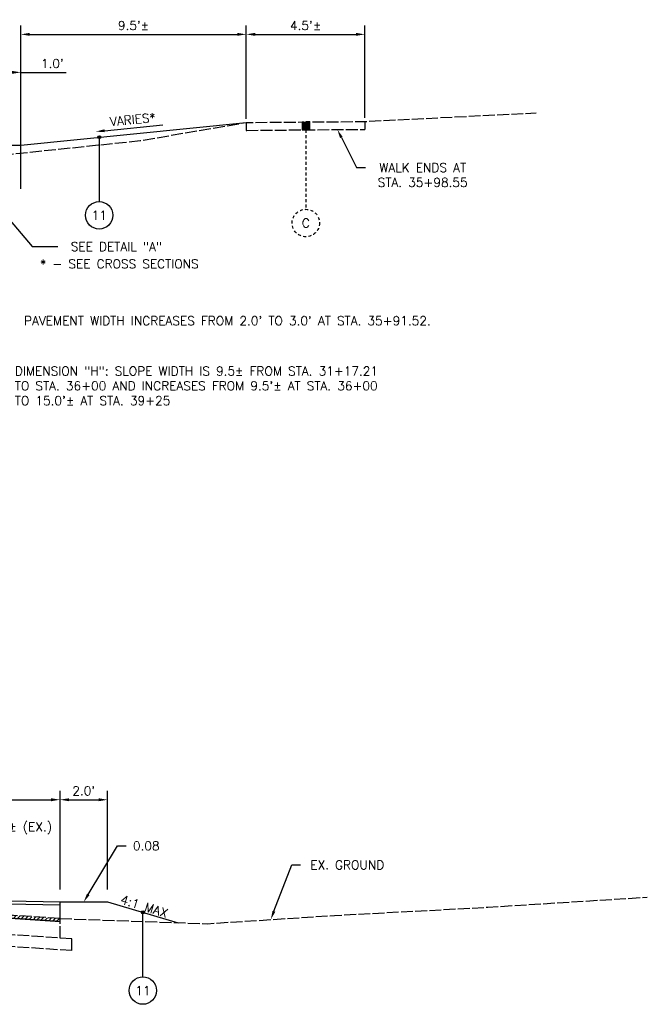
# Model space of a CAD drawing. Header units: feet. Extents: x 1490463 to 2981251, y 656138 to 1312330.
# Tile 2 of 13: x 1490512 to 1490538, y 656197 to 656238. Entities that reach past the tile are written whole.
import ezdxf
from ezdxf import colors
from ezdxf.entities.mleader import LeaderData, LeaderLine
from ezdxf.enums import TextEntityAlignment as Align
from ezdxf.math import Vec2, Vec3

# ---------------------------------------------------------------- set-up
doc = ezdxf.new("R2010")
doc.units = ezdxf.units.FT
doc.header["$MEASUREMENT"] = 0
doc.linetypes.add('C', pattern=[0.6, 0.5, -0.1])
doc.linetypes.add('DASHED', pattern=[0.75, 0.5, -0.25])
for name, color, linetype in [('E-PAVEMENT', 27, 'C'), ('P-HATCH', 247, 'Continuous'), ('P-LABEL', 7, 'Continuous')]:
    doc.layers.add(name, color=color, linetype=linetype)
doc.styles.add('C1', font='simplex.shx')
doc.styles.get("Standard").update_dxf_attribs({"font": 'simplex.shx'})
doc.dimstyles.new('COEC', dxfattribs={"dimscale": 13.9, "dimtxt": 0.18, "dimasz": 0.18, "dimexe": 0.18, "dimexo": 0.0625, "dimgap": 0.09, "dimtad": 1, "dimzin": 0, "dimdsep": 46, "dimtxsty": 'Standard', "dimcen": 0.09, "dimclrd": 256, "dimclre": 256, "dimclrt": 256, "dimaunit": 1, "dimadec": 4, "dimazin": 0, "dimtfac": 1, "dimtofl": 0, "dimtmove": 0, "dimatfit": 3, "dimfxl": 1, "dimtolj": 1, "dimtzin": 0, "dimlwd": -1, "dimlwe": -1, "dimarcsym": 0})

# ---------------------------------------------------------------- blocks, each defined once
blk = doc.blocks.new('*D319')
at = {"layer": 'DEFPOINTS', "color": 0, "transparency": 16777216}
for p in [(1490498.512, 656205.408), (1490513.512, 656205.447), (1490513.512, 656201.509)]:
    blk.add_point(p, dxfattribs=at)
at = {"layer": 'P-LABEL', "transparency": 16777216}
for p, q in [((1490498.512, 656205.558), (1490498.512, 656205.822)), ((1490513.512, 656201.659), (1490513.512, 656205.822)), ((1490498.887, 656205.447), (1490513.137, 656205.447))]:
    blk.add_line(p, q, dxfattribs=at)
for points in [[(1490498.887, 656205.509), (1490498.887, 656205.384), (1490498.512, 656205.447)], [(1490513.137, 656205.509), (1490513.137, 656205.384), (1490513.512, 656205.447)]]:
    blk.add_solid(points, dxfattribs=at)
at = {"layer": 'P-LABEL', "transparency": 16777216, "insert": (1490506.012, 656205.882), "char_height": 0.375, "attachment_point": 5}
blk.add_mtext('\\A1;VARIES (SEE "J")', dxfattribs=at)
blk = doc.blocks.new('*D348')
at = {"layer": 'DEFPOINTS', "color": 0, "transparency": 16777216}
for p in [(1490511.858, 656236.141), (1490510.858, 656231.075), (1490511.858, 656231.075)]:
    blk.add_point(p, dxfattribs=at)
at = {"layer": 'P-LABEL', "transparency": 16777216}
for p, q in [((1490510.858, 656231.225), (1490510.858, 656236.516)), ((1490511.858, 656231.225), (1490511.858, 656236.516)), ((1490511.483, 656236.141), (1490511.108, 656236.141)), ((1490511.233, 656236.141), (1490511.608, 656236.141)), ((1490511.858, 656236.141), (1490512.233, 656236.141)), ((1490512.233, 656236.141), (1490513.765, 656236.141))]:
    blk.add_line(p, q, dxfattribs=at)
for points in [[(1490511.233, 656236.204), (1490511.233, 656236.079), (1490510.858, 656236.141)], [(1490511.483, 656236.204), (1490511.483, 656236.079), (1490511.858, 656236.141)]]:
    blk.add_solid(points, dxfattribs=at)
at = {"layer": 'P-LABEL', "transparency": 16777216, "insert": (1490513.187, 656236.514), "char_height": 0.375, "attachment_point": 5}
blk.add_mtext("\\A1;1.0'", dxfattribs=at)
blk = doc.blocks.new('*D349')
at = {"layer": 'DEFPOINTS', "color": 0, "transparency": 16777216}
for p in [(1490526.368, 656237.745), (1490521.368, 656234.893), (1490526.368, 656234.069)]:
    blk.add_point(p, dxfattribs=at)
at = {"layer": 'P-LABEL', "transparency": 16777216}
for p, q in [((1490521.368, 656235.043), (1490521.368, 656238.12)), ((1490526.368, 656234.219), (1490526.368, 656238.12)), ((1490521.743, 656237.745), (1490525.993, 656237.745))]:
    blk.add_line(p, q, dxfattribs=at)
for points in [[(1490521.743, 656237.808), (1490521.743, 656237.683), (1490521.368, 656237.745)], [(1490525.993, 656237.808), (1490525.993, 656237.683), (1490526.368, 656237.745)]]:
    blk.add_solid(points, dxfattribs=at)
at = {"layer": 'P-LABEL', "transparency": 16777216, "insert": (1490523.868, 656238.118), "char_height": 0.375, "attachment_point": 5}
blk.add_mtext("\\A1;4.5'%%P", dxfattribs=at)
blk = doc.blocks.new('*D350')
at = {"layer": 'DEFPOINTS', "color": 0, "transparency": 16777216}
for p in [(1490521.368, 656237.745), (1490521.368, 656234.028), (1490511.858, 656233.615)]:
    blk.add_point(p, dxfattribs=at)
at = {"layer": 'P-LABEL', "transparency": 16777216}
for p, q in [((1490511.858, 656233.765), (1490511.858, 656238.12)), ((1490521.368, 656234.178), (1490521.368, 656238.12)), ((1490512.233, 656237.745), (1490520.993, 656237.745))]:
    blk.add_line(p, q, dxfattribs=at)
for points in [[(1490512.233, 656237.808), (1490512.233, 656237.683), (1490511.858, 656237.745)], [(1490520.993, 656237.808), (1490520.993, 656237.683), (1490521.368, 656237.745)]]:
    blk.add_solid(points, dxfattribs=at)
at = {"layer": 'P-LABEL', "transparency": 16777216, "insert": (1490516.613, 656238.118), "char_height": 0.375, "attachment_point": 5}
blk.add_mtext("\\A1;9.5'%%P", dxfattribs=at)
blk = doc.blocks.new('*D372')
at = {"layer": 'DEFPOINTS', "color": 0, "transparency": 16777216}
for p in [(1490515.512, 656205.447), (1490513.512, 656201.509), (1490515.512, 656201.507)]:
    blk.add_point(p, dxfattribs=at)
at = {"layer": 'P-LABEL', "transparency": 16777216}
for p, q in [((1490513.512, 656201.659), (1490513.512, 656205.822)), ((1490515.512, 656201.657), (1490515.512, 656205.822)), ((1490513.887, 656205.447), (1490515.137, 656205.447))]:
    blk.add_line(p, q, dxfattribs=at)
for points in [[(1490513.887, 656205.509), (1490513.887, 656205.384), (1490513.512, 656205.447)], [(1490515.137, 656205.509), (1490515.137, 656205.384), (1490515.512, 656205.447)]]:
    blk.add_solid(points, dxfattribs=at)
at = {"layer": 'P-LABEL', "transparency": 16777216, "insert": (1490514.512, 656205.82), "char_height": 0.375, "attachment_point": 5}
blk.add_mtext("\\A1;2.0'", dxfattribs=at)
blk = doc.blocks.new('_None')

msp = doc.modelspace()

# ---------------------------------------------------------------- hatches: boundary and pattern name
at = {"layer": 'E-PAVEMENT'}
h = msp.add_hatch(color=256, dxfattribs=at)
h.dxf.hatch_style = 1
h.paths.add_polyline_path([(1490524.048, 656233.717), (1490524.041, 656234.05), (1490523.718, 656234.047), (1490523.717, 656233.714)])
at = {"layer": 'P-HATCH'}
h = msp.add_hatch(dxfattribs=at)
h.set_pattern_fill('ANSI31', color=256)
h.set_pattern_definition([(45, (-173.71428, 0), (-0.088388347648, 0.088388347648), [])])
h.paths.add_polyline_path([(1490513.512, 656200.308), (1490498.511, 656201.308), (1490476.012, 656200.008), (1490476.012, 656200.133), (1490498.512, 656201.433), (1490513.512, 656200.433)])
at = {"layer": 'P-LABEL'}
h = msp.add_hatch(color=256, dxfattribs=at)
h.dxf.hatch_style = 1
edge = h.paths.add_edge_path()
edge.add_arc((1490515.175, 656233.407), 0.0625, 0, 360)
h = msp.add_hatch(color=256, dxfattribs=at)
h.dxf.hatch_style = 1
edge = h.paths.add_edge_path()
edge.add_arc((1490517.006, 656200.696), 0.0625, 0, 360)

# ---------------------------------------------------------------- linework, layer by layer
at = {"layer": 'E-PAVEMENT', "flags": 128}
for points in [[(1490509.858, 656232.525), (1490516.899, 656233.263), (1490521.368, 656234.028), (1490526.368, 656234.069), (1490533.596, 656234.435)], [(1490521.368, 656234.028), (1490521.368, 656233.69)], [(1490526.368, 656234.069), (1490526.368, 656233.736)], [(1490521.368, 656233.69), (1490521.397, 656233.695), (1490526.368, 656233.736)], [(1490513.512, 656200.433), (1490498.512, 656201.434)], [(1490513.512, 656200.433), (1490519.713, 656200.216), (1490525.084, 656200.564), (1490531.554, 656200.912), (1490538.277, 656201.336)], [(1490514.012, 656199.579), (1490498.512, 656200.599)], [(1490513.512, 656199.612), (1490513.512, 656200.433)], [(1490514.012, 656199.079), (1490498.512, 656200.099)], [(1490514.012, 656199.079), (1490514.012, 656199.579)]]:
    msp.add_lwpolyline(points, dxfattribs=at)
msp.add_lwpolyline([(1490524.048, 656233.717), (1490524.041, 656234.05), (1490523.718, 656234.047), (1490523.717, 656233.714)], close=True, dxfattribs=at)
at = {"layer": 'E-PAVEMENT', "linetype": 'DASHED', "ltscale": 0.25, "flags": 128}
msp.add_lwpolyline([(1490523.878, 656233.715), (1490523.878, 656230.363)], dxfattribs=at)
at = {"layer": 'E-PAVEMENT', "linetype": 'DASHED', "ltscale": 0.25}
msp.add_circle((1490523.878, 656229.784), 0.579, dxfattribs=at)
at = {"layer": 'P-HATCH', "flags": 128}
msp.add_lwpolyline([(1490476.012, 656200.008), (1490498.512, 656201.308), (1490513.512, 656200.308)], dxfattribs=at)
at = {"layer": 'P-LABEL', "flags": 128}
for points in [[(1490511.858, 656233.075), (1490521.368, 656234.028)], [(1490515.175, 656230.688), (1490515.175, 656233.47)], [(1490510.858, 656233.075), (1490511.858, 656233.075)], [(1490498.512, 656201.434), (1490513.512, 656201.134)], [(1490498.512, 656201.309), (1490513.509, 656201.009)], [(1490513.512, 656200.308), (1490498.512, 656201.308), (1490498.512, 656201.309), (1490513.509, 656201.009)], [(1490513.512, 656200.308), (1490513.512, 656201.134)], [(1490513.512, 656201.134), (1490515.512, 656201.132)], [(1490515.512, 656201.132), (1490518.501, 656200.259)], [(1490517.006, 656197.972), (1490517.006, 656200.696)]]:
    msp.add_lwpolyline(points, dxfattribs=at)
at = {"layer": 'P-LABEL', "linetype": 'ByBlock', "lineweight": -2}
msp.add_lwpolyline([(1490515.392, 656233.679), (1490517.843, 656233.925)], dxfattribs=at)
at = {"layer": 'P-LABEL'}
for centre, radius in [((1490515.175, 656233.407), 0.0625), ((1490515.163, 656230.109), 0.579), ((1490517.006, 656200.696), 0.0625), ((1490517.006, 656197.393), 0.579)]:
    msp.add_circle(centre, radius, dxfattribs=at)
msp.add_solid([(1490515.398, 656233.617), (1490515.019, 656233.642), (1490515.386, 656233.741)], dxfattribs=at)

# ---------------------------------------------------------------- texts
at = {"layer": 'E-PAVEMENT', "style": 'C1'}
msp.add_text('C', height=0.375, dxfattribs=at).set_placement((1490523.878, 656229.784), align=Align.MIDDLE_CENTER)
at = {"layer": 'P-LABEL'}
msp.add_text('VARIES*', height=0.375, rotation=5.7212, dxfattribs=at).set_placement((1490516.6, 656233.966), align=Align.CENTER)
at = {"layer": 'P-LABEL', "style": 'C1'}
for p in [(1490515.163, 656230.109), (1490517.006, 656197.393)]:
    msp.add_text('11', height=0.375, dxfattribs=at).set_placement(p, align=Align.MIDDLE_CENTER)
at = {"layer": 'P-LABEL', "insert": (1490516.017, 656228.061), "char_height": 0.375, "attachment_point": 5, "style": 'C1'}
msp.add_mtext_dynamic_manual_height_columns('* - SEE CROSS SECTIONS', width=56.0018, gutter_width=10, heights=[0], dxfattribs=at)
at = {"layer": 'P-LABEL', "char_height": 0.375, "width": 17.28663, "attachment_point": 1, "style": 'C1'}
for s, insert in [("PAVEMENT WIDTH INCREASES FROM 2.0' TO 3.0' AT STA. 35+91.52.", (1490511.997, 656225.848)), ('DIMENSION "H": SLOPE WIDTH IS 9.5%%P FROM STA. 31+17.21 TO STA. 36+00 AND INCREASES FROM 9.5\'%%P AT STA. 36+00 TO 15.0\'%%P AT STA. 39+25', (1490511.607, 656223.726))]:
    msp.add_mtext(s, dxfattribs=dict(at, insert=insert))
at = {"layer": 'P-LABEL', "insert": (1490517.065, 656200.949), "char_height": 0.375, "attachment_point": 5, "rotation": 342.5641}
msp.add_mtext('\\pxa0.66667,sm1.07917;4:1 MAX', dxfattribs=at)

# ---------------------------------------------------------------- dimensions: what is measured, and where the dimension line sits
at = {"layer": 'P-LABEL'}
for base, p1, p2, text, picture, middle in [((1490521.368, 656237.745), (1490511.858, 656233.615), (1490521.368, 656234.028), "9.5'%%P", '*D350', (1490516.613, 656238.118)), ((1490526.368, 656237.745), (1490521.368, 656234.893), (1490526.368, 656234.069), "4.5'%%P", '*D349', (1490523.868, 656238.118)), ((1490511.858, 656236.141), (1490510.858, 656231.075), (1490511.858, 656231.075), "1.0'", '*D348', (1490513.187, 656236.514)), ((1490513.512, 656205.447), (1490498.512, 656205.408), (1490513.512, 656201.509), 'VARIES (SEE "J")', '*D319', (1490506.012, 656205.882)), ((1490515.512, 656205.447), (1490513.512, 656201.509), (1490515.512, 656201.507), "2.0'", '*D372', (1490514.512, 656205.82))]:
    dim = msp.add_linear_dim(base=base, p1=p1, p2=p2, text=text, dimstyle='COEC', override={"dimscale": 3, "dimtxt": 0.125, "dimasz": 0.125, "dimexe": 0.125, "dimexo": 0.05, "dimgap": 0.05}, dxfattribs=at)
    dim.commit()
    dim.dimension.update_dxf_attribs({"geometry": picture, "text_midpoint": middle})

# ---------------------------------------------------------------- leaders
ml = msp.add_multileader_mtext('Standard', dxfattribs=at)
ml.set_content('WALK ENDS AT\\PSTA. 35+98.55', color=256)
ml.set_leader_properties()
ml.build(insert=Vec2(0, 0))
ml.multileader.update_dxf_attribs({"dogleg_length": 0.125, "arrow_head_size": 0.375, "scale": 3})
ctx = ml.context
ctx.base_point, ctx.scale, ctx.char_height, ctx.arrow_head_size, ctx.landing_gap_size, ctx.plane_origin = Vec3(1490526.393, 656232.121), 3, 0.375, 0.375, 0.27, Vec3(1490523.292, 656233.432)
ctx.text_align_type = 1
notes = []
notes.append((ctx, [(1, (1, 1, 0), (1490526.018, 656232.121), (1, 0), 0.375, [(0, [(1490525.208, 656233.726)], 0, [])])]))
ctx.mtext.insert, ctx.mtext.alignment, ctx.mtext.flow_direction = Vec3(1490528.806, 656232.309), 2, 5
at = {"layer": 'P-LABEL', "linetype": 'DASHED', "ltscale": 0.25}
ml = msp.add_multileader_mtext('Standard', dxfattribs=at)
ml.set_content('SEE DETAIL "A"', color=256)
ml.set_leader_properties()
ml.set_arrow_properties(name='NONE')
ml.build(insert=Vec2(0, 0))
ml.multileader.update_dxf_attribs({"text_right_attachment_type": 6, "dogleg_length": 0.36, "arrow_head_size": 0.375, "scale": 3})
ctx = ml.context
ctx.base_point, ctx.scale, ctx.char_height, ctx.arrow_head_size, ctx.landing_gap_size, ctx.plane_origin = Vec3(1490513.423, 656228.79), 3, 0.375, 0.375, 0.27, Vec3(1490509.866, 656229.677)
ctx.right_attachment, ctx.text_align_type = 6, 1
notes.append((ctx, [(0, (1, 1, 0), (1490512.343, 656228.79), (1, 0), 1.08, [(0, [(1490510.934, 656230.441)], 0, [])])]))
ctx.mtext.insert, ctx.mtext.alignment, ctx.mtext.flow_direction = Vec3(1490515.889, 656228.977), 2, 5
at = {"layer": 'P-LABEL'}
ml = msp.add_multileader_mtext('Standard', dxfattribs=at)
ml.set_content('0.045%%P (EX.)', color=256)
ml.set_leader_properties()
ml.build(insert=Vec2(0, 0))
ml.multileader.update_dxf_attribs({"dogleg_length": 0.125, "arrow_head_size": 0.375, "scale": 3})
ctx = ml.context
ctx.base_point, ctx.scale, ctx.char_height, ctx.arrow_head_size, ctx.landing_gap_size, ctx.plane_origin = Vec3(1490509.433, 656204.241), 3, 0.375, 0.375, 0.27, Vec3(1490507.714, 656200.915)
ctx.text_align_type = 1
notes.append((ctx, [(1, (1, 1, 0), (1490509.058, 656204.241), (1, 0), 0.375, [(0, [(1490507.846, 656200.811)], 0, [])])]))
ctx.mtext.insert, ctx.mtext.alignment, ctx.mtext.flow_direction = Vec3(1490511.533, 656204.491), 2, 5
ml = msp.add_multileader_mtext('Standard', dxfattribs=at)
ml.set_content('0.08', color=256)
ml.set_leader_properties()
ml.build(insert=Vec2(0, 0))
ml.multileader.update_dxf_attribs({"dogleg_length": 0.125, "arrow_head_size": 0.375, "scale": 3})
ctx = ml.context
ctx.base_point, ctx.scale, ctx.char_height, ctx.arrow_head_size, ctx.landing_gap_size, ctx.plane_origin = Vec3(1490516.306, 656203.502), 3, 0.375, 0.375, 0.27, Vec3(1490514.512, 656201.133)
ctx.text_align_type = 1
notes.append((ctx, [(0, (1, 1, 0), (1490515.931, 656203.502), (1, 0), 0.375, [(0, [(1490514.512, 656201.133)], 0, [])])]))
ctx.mtext.insert, ctx.mtext.alignment, ctx.mtext.flow_direction = Vec3(1490517.147, 656203.689), 2, 5
ml = msp.add_multileader_mtext('Standard', dxfattribs=at)
ml.set_content('EX. GROUND', color=256)
ml.set_leader_properties()
ml.build(insert=Vec2(0, 0))
ml.multileader.update_dxf_attribs({"dogleg_length": 0.125, "arrow_head_size": 0.375, "scale": 3})
ctx = ml.context
ctx.base_point, ctx.scale, ctx.char_height, ctx.arrow_head_size, ctx.landing_gap_size, ctx.plane_origin = Vec3(1490523.659, 656202.695), 3, 0.375, 0.375, 0.27, Vec3(1490522.399, 656200.39)
ctx.text_align_type = 1
notes.append((ctx, [(0, (1, 1, 0), (1490523.284, 656202.695), (1, 0), 0.375, [(0, [(1490522.399, 656200.39)], 0, [])])]))
ctx.mtext.insert, ctx.mtext.alignment, ctx.mtext.flow_direction = Vec3(1490525.625, 656202.882), 2, 5
for ctx, leaders in notes:
    for number, flags, end, landing, length, lines in leaders:
        leader = LeaderData()
        leader.index, (leader.has_last_leader_line, leader.has_dogleg_vector, leader.attachment_direction) = number, flags
        leader.last_leader_point, leader.dogleg_vector, leader.dogleg_length = Vec3(end), Vec3(landing), length
        for number, points, colour, breaks in lines:
            line = LeaderLine()
            line.index, line.vertices, line.color, line.breaks = number, Vec3.list(points), colors.encode_raw_color(colour), breaks
            leader.lines.append(line)
        ctx.leaders.append(leader)

doc.saveas('drawing.dxf')
